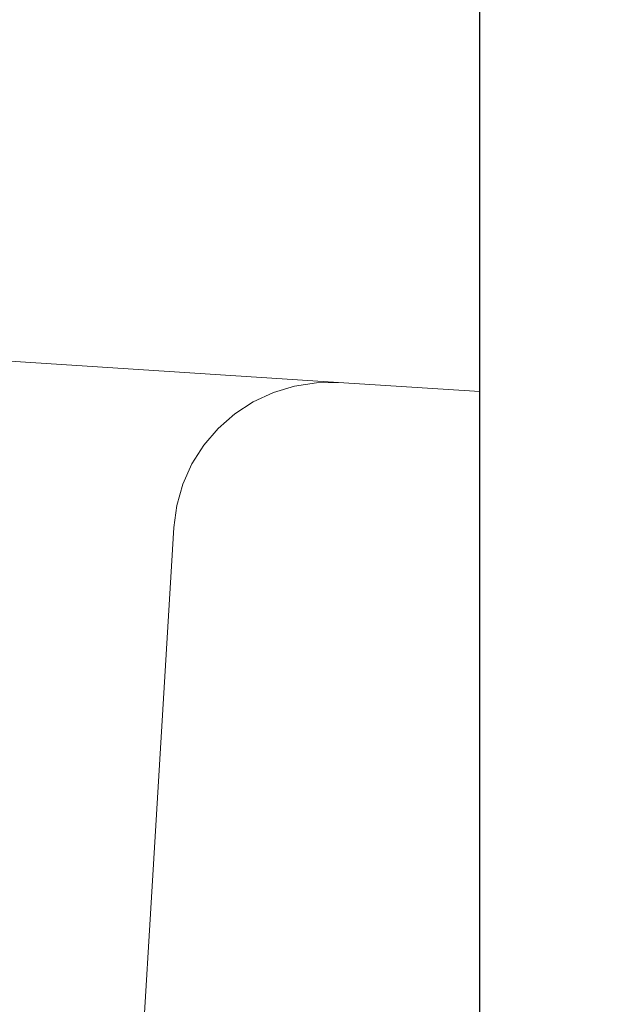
# Model space of a CAD drawing. Header units: metres. Extents: x 183400 to 184400, y 422200 to 427800.
# Tile 129 of 221: x 183889 to 183934, y 425715 to 425791. Entities that reach past the tile are written whole.
import ezdxf

# ---------------------------------------------------------------- set-up
doc = ezdxf.new("R2010")
doc.units = ezdxf.units.M
doc.layers.add('일람표', color=7, linetype='Continuous')
doc.layers.add('지적', color=252, linetype='Continuous', lineweight=5)

msp = doc.modelspace()

# ---------------------------------------------------------------- linework, layer by layer
at = {"layer": '일람표'}
msp.add_lwpolyline([(184000, 425709.794), (183924.375, 425709.794), (183924.375, 425800), (184000, 425800)], close=True, dxfattribs=at)
at = {"layer": '지적', "linetype": 'Continuous'}
for points in [[(183716.57, 425810.79), (183713.56, 425763.89), (183713.79, 425765.58), (183714.26, 425767.22), (183714.96, 425768.79), (183715.88, 425770.23), (183717, 425771.54), (183718.28, 425772.67), (183719.72, 425773.6), (183721.27, 425774.33), (183722.91, 425774.82), (183724.6, 425775.07), (183726.32, 425775.08), (183800.39, 425770.26), (183874.53, 425765.43), (183913.44, 425762.9), (183924.375, 425762.187)], [(183888.44, 425563), (183888.96, 425570.98), (183890.34, 425592.24), (183891.69, 425613.02), (183893.03, 425633.81), (183894.38, 425654.59), (183895.76, 425675.86), (183896.6, 425683.82), (183900.69, 425751.69), (183900.92, 425753.39), (183901.39, 425755.03), (183902.09, 425756.6), (183903.01, 425758.04), (183904.12, 425759.34), (183905.41, 425760.47), (183906.84, 425761.4), (183908.4, 425762.13), (183910.04, 425762.62), (183911.73, 425762.88), (183913.44, 425762.9), (183874.53, 425765.43)], [(183913.44, 425762.9), (183911.73, 425762.88), (183910.04, 425762.62), (183908.4, 425762.13), (183906.84, 425761.4), (183905.41, 425760.47), (183904.12, 425759.34), (183903.01, 425758.04), (183902.09, 425756.6), (183901.39, 425755.03), (183900.92, 425753.39), (183900.69, 425751.69), (183896.6, 425683.82), (183958.44, 425679.8), (183960.266, 425709.794)], [(183924.375, 425762.187), (183913.44, 425762.9)]]:
    msp.add_lwpolyline(points, dxfattribs=at)

doc.saveas('drawing.dxf')
